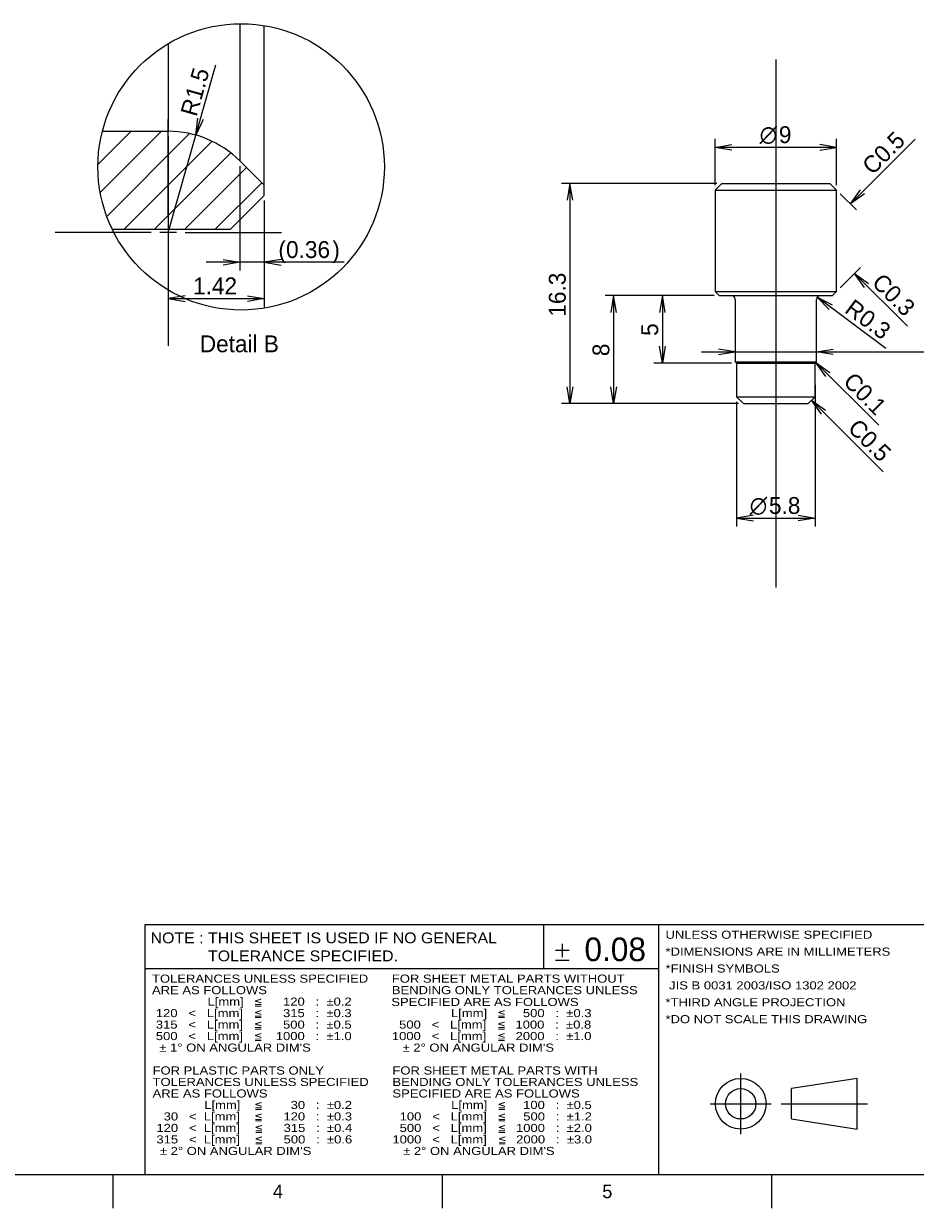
# Model space of a CAD drawing. Extents: x 0 to 415, y -31 to 324.
# Tile 2 of 4: x 153 to 285, y 5 to 180. Entities that reach past the tile are written whole.
import ezdxf
from ezdxf.enums import TextEntityAlignment as Align
from ezdxf.lldxf.tags import DXFTag

# ---------------------------------------------------------------- set-up
doc = ezdxf.new("R2010")
doc.units = 0
for name, color, linetype in [('DEFAULT', 7, 'CONTINUOUS'), ('DV4_デフォルト', 7, 'CONTINUOUS'), ('LAYER0$C$L0', 7, 'CONTINUOUS'), ('LAYER1$C$L1', 7, 'CONTINUOUS'), ('MKE-275640A', 7, 'CONTINUOUS')]:
    doc.layers.add(name, color=color, linetype=linetype)
doc.styles.add('SEACAD_ARIAL_TTF', font='txt')
doc.styles.add('SEACAD_SOLID_EDGE_ANSI1_SY', font='semeca1.ttf')
tags = doc.linetypes.add('CENTER2', pattern=[28.575, 19.05, -3.175, 3.175, -3.175]).pattern_tags.tags
tags[10:11] = [DXFTag(74, 4), DXFTag(75, 0), DXFTag(340, '0'), DXFTag(46, 0.0), DXFTag(50, 0.0), DXFTag(44, 0.0), DXFTag(45, 0.0)]
tags[8:9] = [DXFTag(74, 4), DXFTag(75, 0), DXFTag(340, '0'), DXFTag(46, 0.0), DXFTag(50, 0.0), DXFTag(44, 0.0), DXFTag(45, 0.0)]
tags[6:7] = [DXFTag(74, 4), DXFTag(75, 0), DXFTag(340, '0'), DXFTag(46, 0.0), DXFTag(50, 0.0), DXFTag(44, 0.0), DXFTag(45, 0.0)]
tags[4:5] = [DXFTag(74, 4), DXFTag(75, 0), DXFTag(340, '0'), DXFTag(46, 0.0), DXFTag(50, 0.0), DXFTag(44, 0.0), DXFTag(45, 0.0)]
tags = doc.linetypes.add('PHANTOM2', pattern=[31.75, 15.875, -3.175, 3.175, -3.175, 3.175, -3.175]).pattern_tags.tags
tags[14:15] = [DXFTag(74, 4), DXFTag(75, 0), DXFTag(340, '0'), DXFTag(46, 0.0), DXFTag(50, 0.0), DXFTag(44, 0.0), DXFTag(45, 0.0)]
tags[12:13] = [DXFTag(74, 4), DXFTag(75, 0), DXFTag(340, '0'), DXFTag(46, 0.0), DXFTag(50, 0.0), DXFTag(44, 0.0), DXFTag(45, 0.0)]
tags[10:11] = [DXFTag(74, 4), DXFTag(75, 0), DXFTag(340, '0'), DXFTag(46, 0.0), DXFTag(50, 0.0), DXFTag(44, 0.0), DXFTag(45, 0.0)]
tags[8:9] = [DXFTag(74, 4), DXFTag(75, 0), DXFTag(340, '0'), DXFTag(46, 0.0), DXFTag(50, 0.0), DXFTag(44, 0.0), DXFTag(45, 0.0)]
tags[6:7] = [DXFTag(74, 4), DXFTag(75, 0), DXFTag(340, '0'), DXFTag(46, 0.0), DXFTag(50, 0.0), DXFTag(44, 0.0), DXFTag(45, 0.0)]
tags[4:5] = [DXFTag(74, 4), DXFTag(75, 0), DXFTag(340, '0'), DXFTag(46, 0.0), DXFTag(50, 0.0), DXFTag(44, 0.0), DXFTag(45, 0.0)]
doc.dimstyles.new('JIS', dxfattribs={"dimtxt": 2.5, "dimasz": 2.5, "dimexe": 1.25, "dimexo": 0.75, "dimgap": 1.25, "dimtad": 1, "dimlfac": 0.5, "dimtxsty": 'SEACAD_ARIAL_TTF', "dimsah": 1, "dimcen": 1.25, "dimazin": 3, "dimtfac": 1, "dimtmove": 0, "dimatfit": 3, "dimtolj": 1})

# ---------------------------------------------------------------- blocks, each defined once
blk = doc.blocks.new('SEANNOT_GROUP1')
at = {"layer": 'DEFAULT', "color": 7, "linetype": 'CENTER2'}
blk.add_line((264.33, 175.08), (264.33, 96.9), dxfattribs=at)
blk = doc.blocks.new('SEANNOT_GROUP3')
at = {"layer": 'DEFAULT', "color": 7, "linetype": 'CENTER2'}
for p, q in [((174.4, 151.94), (174.4, 166.19)), ((171.9, 149.44), (157.65, 149.44)), ((175.65, 149.44), (173.15, 149.44)), ((174.4, 150.69), (174.4, 148.19)), ((176.9, 149.44), (191.15, 149.44)), ((174.4, 146.94), (174.4, 132.69))]:
    blk.add_line(p, q, dxfattribs=at)
blk = doc.blocks.new('SE')
at = {"layer": 'MKE-275640A', "color": 7, "linetype": 'CONTINUOUS'}
for p, q in [((256.33, 156.73), (255.33, 155.73)), ((256.33, 156.73), (272.33, 156.73)), ((273.33, 155.73), (272.33, 156.73)), ((255.33, 155.73), (273.33, 155.73)), ((255.33, 155.73), (255.33, 140.73)), ((273.33, 140.73), (273.33, 155.73)), ((255.33, 140.73), (273.33, 140.73)), ((255.33, 140.73), (255.93, 140.13)), ((272.73, 140.13), (273.33, 140.73)), ((255.93, 140.13), (272.73, 140.13)), ((258.33, 139.53), (258.33, 130.33)), ((270.33, 130.33), (270.33, 139.53)), ((258.33, 130.33), (270.33, 130.33)), ((258.33, 130.33), (258.53, 130.13)), ((258.53, 130.13), (270.13, 130.13)), ((258.53, 130.13), (258.53, 125.13)), ((270.13, 130.13), (270.33, 130.33)), ((270.13, 125.13), (270.13, 130.13)), ((258.53, 125.13), (270.13, 125.13)), ((258.53, 125.13), (259.53, 124.13)), ((269.13, 124.13), (270.13, 125.13)), ((259.53, 124.13), (269.13, 124.13))]:
    blk.add_line(p, q, dxfattribs=at)
for centre, start, end in [((257.73, 139.53), 0, 90), ((270.93, 139.53), 90, 180)]:
    blk.add_arc(centre, 0.6, start, end, dxfattribs=at)
blk = doc.blocks.new('DMBLK99')
at = {"layer": 'DEFAULT', "color": 7, "linetype": 'CONTINUOUS'}
for p, q in [((255.33, 156.48), (255.33, 163.31)), ((273.33, 156.48), (273.33, 163.31)), ((273.33, 162.06), (255.33, 162.06))]:
    blk.add_line(p, q, dxfattribs=at)
for points in [[(257.83, 161.65), (255.33, 162.06), (257.83, 162.48)], [(270.83, 161.65), (273.33, 162.06), (270.83, 162.48)]]:
    blk.add_lwpolyline(points, dxfattribs=at)
for s, style, p in [('O', 'SEACAD_SOLID_EDGE_ANSI1_SY', (261.93, 165.19)), ('9', 'SEACAD_ARIAL_TTF', (264.78, 165.19))]:
    blk.add_text(s, height=2.5, dxfattribs=dict(at, style=style)).set_placement(p, align=Align.TOP_LEFT)
blk = doc.blocks.new('SE10')
at = {"layer": 'MKE-275640A', "linetype": 'CONTINUOUS'}
h = blk.add_hatch(dxfattribs=at)
h.set_pattern_fill('LINE', angle=45, style=0)
edge = h.paths.add_edge_path()
edge.add_arc((185.19, 159.17), 21.2, 165.5991, 205.8093)
edge.add_line((166.11, 149.94), (183.61, 149.94))
edge.add_line((183.61, 149.94), (188.61, 154.94))
edge.add_line((188.61, 154.94), (188.61, 156.44))
edge.add_line((188.61, 156.44), (185.01, 160.04))
edge.add_arc((174.4, 149.44), 15, 44.9643, 90)
edge.add_line((174.4, 164.44), (164.66, 164.44))
at = {"layer": 'DV4_デフォルト', "color": 7, "linetype": 'PHANTOM2'}
for p, q in [((185.01, 180.37), (185.01, 160.04)), ((174.4, 177.41), (174.4, 164.44))]:
    blk.add_line(p, q, dxfattribs=at)
at = {"layer": 'MKE-275640A', "color": 7, "linetype": 'CONTINUOUS'}
for p, q in [((188.61, 156.44), (188.61, 180.09)), ((164.66, 164.44), (174.4, 164.44)), ((185.01, 160.04), (188.61, 156.44)), ((188.61, 154.94), (188.61, 156.44)), ((183.61, 149.94), (188.61, 154.94)), ((166.11, 149.94), (183.61, 149.94))]:
    blk.add_line(p, q, dxfattribs=at)
blk.add_arc((174.4, 149.44), 15, 44.9643, 90, dxfattribs=at)
blk = doc.blocks.new('DMBLK100')
at = {"layer": 'DEFAULT', "color": 7, "linetype": 'CONTINUOUS'}
for p, q in [((255.58, 156.73), (232.61, 156.73)), ((233.86, 156.73), (233.86, 124.13)), ((258.78, 124.13), (232.61, 124.13))]:
    blk.add_line(p, q, dxfattribs=at)
for points in [[(234.28, 154.23), (233.86, 156.73), (233.44, 154.23)], [(234.28, 126.63), (233.86, 124.13), (233.44, 126.63)]]:
    blk.add_lwpolyline(points, dxfattribs=at)
at = {"layer": 'DEFAULT', "color": 7, "linetype": 'CONTINUOUS', "style": 'SEACAD_ARIAL_TTF'}
blk.add_text('16.3', height=2.5, rotation=90, dxfattribs=at).set_placement((230.73, 137), align=Align.TOP_LEFT)
blk = doc.blocks.new('DMBLK101')
at = {"layer": 'DEFAULT', "color": 7, "linetype": 'CONTINUOUS'}
for p, q in [((255.18, 140.13), (239.07, 140.13)), ((240.32, 140.13), (240.32, 124.13)), ((258.78, 124.13), (239.07, 124.13))]:
    blk.add_line(p, q, dxfattribs=at)
for points in [[(240.73, 137.63), (240.32, 140.13), (239.9, 137.63)], [(240.73, 126.63), (240.32, 124.13), (239.9, 126.63)]]:
    blk.add_lwpolyline(points, dxfattribs=at)
at = {"layer": 'DEFAULT', "color": 7, "linetype": 'CONTINUOUS', "style": 'SEACAD_ARIAL_TTF'}
blk.add_text('8', height=2.5, rotation=90, dxfattribs=at).set_placement((237.19, 131.15), align=Align.TOP_LEFT)
blk = doc.blocks.new('GDIMGGROUP')
at = {"layer": 'DEFAULT', "color": 7, "linetype": 'CONTINUOUS'}
for p, q in [((275.36, 153.7), (284.94, 163.27)), ((273.87, 155.19), (276.25, 152.81))]:
    blk.add_line(p, q, dxfattribs=at)
blk.add_lwpolyline([(277.43, 155.17), (275.36, 153.7), (276.84, 155.76)], dxfattribs=at)
at = {"layer": 'DEFAULT', "color": 7, "linetype": 'CONTINUOUS', "style": 'SEACAD_ARIAL_TTF'}
blk.add_text('C0.5', height=2.5, rotation=45, dxfattribs=at).set_placement((276.88, 159.63), align=Align.TOP_LEFT)
blk = doc.blocks.new('GDIMGGROUP1')
at = {"layer": 'DEFAULT', "color": 7, "linetype": 'CONTINUOUS'}
for p, q in [((273.87, 141.26), (276.87, 144.26)), ((275.99, 143.38), (283.8, 135.57))]:
    blk.add_line(p, q, dxfattribs=at)
blk.add_lwpolyline([(277.46, 141.32), (275.99, 143.38), (278.05, 141.91)], dxfattribs=at)
at = {"layer": 'DEFAULT', "color": 7, "linetype": 'CONTINUOUS', "style": 'SEACAD_ARIAL_TTF'}
blk.add_text('C0.3', height=2.5, rotation=315, dxfattribs=at).set_placement((280.16, 143.63), align=Align.TOP_LEFT)
blk = doc.blocks.new('DMBLK102')
at = {"layer": 'DEFAULT', "color": 7, "linetype": 'CONTINUOUS'}
blk.add_line((280.61, 132.29), (270.45, 139.88), dxfattribs=at)
blk.add_lwpolyline([(272.71, 138.72), (270.45, 139.88), (272.21, 138.05)], dxfattribs=at)
at = {"layer": 'DEFAULT', "color": 7, "linetype": 'CONTINUOUS', "style": 'SEACAD_ARIAL_TTF'}
for s, p in [('R', (275.86, 139.74)), ('0.3', (277.86, 138.25))]:
    blk.add_text(s, height=2.5, rotation=323.197, dxfattribs=at).set_placement(p, align=Align.TOP_LEFT)
blk = doc.blocks.new('DMBLK103')
at = {"layer": 'DEFAULT', "color": 7, "linetype": 'CONTINUOUS'}
blk.add_line((253.33, 131.79), (305.17, 131.79), dxfattribs=at)
for points in [[(255.83, 131.37), (258.33, 131.79), (255.83, 132.2)], [(272.83, 131.37), (270.33, 131.79), (272.83, 132.2)]]:
    blk.add_lwpolyline(points, dxfattribs=at)
for centre, start, end in [((299.95, 134.04), 153.4349, 206.5651), ((300.17, 134.04), 333.4349, 26.5651)]:
    blk.add_arc(centre, 3.63, start, end, dxfattribs=at)
for s, height, style, p in [('h6', 2.5, 'SEACAD_ARIAL_TTF', (292.54, 134.91)), ('0', 1.25, 'SEACAD_ARIAL_TTF', (298.15, 135.66)), ('O', 2.5, 'SEACAD_SOLID_EDGE_ANSI1_SY', (287.73, 134.91)), ('6', 2.5, 'SEACAD_ARIAL_TTF', (290.58, 134.91)), ('-0.008', 1.25, 'SEACAD_ARIAL_TTF', (297.58, 133.66))]:
    blk.add_text(s, height=height, dxfattribs=dict(at, style=style)).set_placement(p, align=Align.TOP_LEFT)
blk = doc.blocks.new('DMBLK107')
at = {"layer": 'DEFAULT', "color": 7, "linetype": 'CONTINUOUS'}
blk.add_line((174.4, 149.44), (181.44, 174.28), dxfattribs=at)
blk.add_lwpolyline([(179.57, 166.16), (178.49, 163.87), (178.77, 166.39)], dxfattribs=at)
at = {"layer": 'DEFAULT', "color": 7, "linetype": 'CONTINUOUS', "style": 'SEACAD_ARIAL_TTF'}
for s, p in [('1.5', (176.86, 169.58)), ('R', (176.18, 167.18))]:
    blk.add_text(s, height=2.5, rotation=74.1743, dxfattribs=at).set_placement(p, align=Align.TOP_LEFT)
blk = doc.blocks.new('DMBLK108')
at = {"layer": 'DEFAULT', "color": 7, "linetype": 'CONTINUOUS'}
for p, q in [((185.01, 159.29), (185.01, 143.81)), ((188.61, 154.19), (188.61, 143.81)), ((200.46, 145.06), (180.01, 145.06))]:
    blk.add_line(p, q, dxfattribs=at)
for points in [[(182.51, 145.47), (185.01, 145.06), (182.51, 144.64)], [(191.11, 145.47), (188.61, 145.06), (191.11, 144.64)]]:
    blk.add_lwpolyline(points, dxfattribs=at)
at = {"layer": 'DEFAULT', "color": 7, "linetype": 'CONTINUOUS', "style": 'SEACAD_ARIAL_TTF'}
for s, p in [('(', (190.7, 148.18)), ('0.36', (191.84, 148.18)), (')', (198.69, 148.18))]:
    blk.add_text(s, height=2.5, dxfattribs=at).set_placement(p, align=Align.TOP_LEFT)
blk = doc.blocks.new('DMBLK110')
at = {"layer": 'DEFAULT', "color": 7, "linetype": 'CONTINUOUS'}
for p, q in [((174.4, 163.69), (174.4, 138.42)), ((188.61, 154.19), (188.61, 138.42)), ((174.4, 139.67), (188.61, 139.67))]:
    blk.add_line(p, q, dxfattribs=at)
for points in [[(176.9, 140.09), (174.4, 139.67), (176.9, 139.25)], [(186.11, 140.09), (188.61, 139.67), (186.11, 139.25)]]:
    blk.add_lwpolyline(points, dxfattribs=at)
at = {"layer": 'DEFAULT', "color": 7, "linetype": 'CONTINUOUS', "style": 'SEACAD_ARIAL_TTF'}
blk.add_text('1.42', height=2.5, dxfattribs=at).set_placement((178.08, 142.8), align=Align.TOP_LEFT)
blk = doc.blocks.new('GDIMGGROUP2')
at = {"layer": 'DEFAULT', "color": 7, "linetype": 'CONTINUOUS'}
blk.add_line((269.63, 124.63), (280.23, 114.03), dxfattribs=at)
blk.add_lwpolyline([(271.11, 122.56), (269.63, 124.63), (271.7, 123.15)], dxfattribs=at)
at = {"layer": 'DEFAULT', "color": 7, "linetype": 'CONTINUOUS', "style": 'SEACAD_ARIAL_TTF'}
blk.add_text('C0.5', height=2.5, rotation=315, dxfattribs=at).set_placement((276.6, 122.08), align=Align.TOP_LEFT)
blk = doc.blocks.new('GDIMGGROUP3')
at = {"layer": 'DEFAULT', "color": 7, "linetype": 'CONTINUOUS'}
blk.add_line((270.23, 130.23), (279.55, 120.91), dxfattribs=at)
blk.add_lwpolyline([(271.71, 128.16), (270.23, 130.23), (272.3, 128.75)], dxfattribs=at)
at = {"layer": 'DEFAULT', "color": 7, "linetype": 'CONTINUOUS', "style": 'SEACAD_ARIAL_TTF'}
blk.add_text('C0.1', height=2.5, rotation=315, dxfattribs=at).set_placement((275.91, 128.97), align=Align.TOP_LEFT)
blk = doc.blocks.new('DMBLK113')
at = {"layer": 'DEFAULT', "color": 7, "linetype": 'CONTINUOUS'}
for p, q in [((270.13, 126.88), (270.13, 105.92)), ((258.53, 124.38), (258.53, 105.92)), ((258.53, 107.17), (270.13, 107.17))]:
    blk.add_line(p, q, dxfattribs=at)
for points in [[(261.03, 107.59), (258.53, 107.17), (261.03, 106.75)], [(267.63, 107.59), (270.13, 107.17), (267.63, 106.75)]]:
    blk.add_lwpolyline(points, dxfattribs=at)
for s, style, p in [('O', 'SEACAD_SOLID_EDGE_ANSI1_SY', (260.46, 110.29)), ('5.8', 'SEACAD_ARIAL_TTF', (263.31, 110.29))]:
    blk.add_text(s, height=2.5, dxfattribs=dict(at, style=style)).set_placement(p, align=Align.TOP_LEFT)
blk = doc.blocks.new('DMBLK114')
at = {"layer": 'DEFAULT', "color": 7, "linetype": 'CONTINUOUS'}
for p, q in [((255.18, 140.13), (246.28, 140.13)), ((247.53, 140.13), (247.53, 130.13)), ((257.78, 130.13), (246.28, 130.13))]:
    blk.add_line(p, q, dxfattribs=at)
for points in [[(247.95, 137.63), (247.53, 140.13), (247.12, 137.63)], [(247.95, 132.63), (247.53, 130.13), (247.12, 132.63)]]:
    blk.add_lwpolyline(points, dxfattribs=at)
at = {"layer": 'DEFAULT', "color": 7, "linetype": 'CONTINUOUS', "style": 'SEACAD_ARIAL_TTF'}
blk.add_text('5', height=2.5, rotation=90, dxfattribs=at).set_placement((244.41, 134.15), align=Align.TOP_LEFT)

msp = doc.modelspace()

# ---------------------------------------------------------------- linework, layer by layer
at = {"layer": 'DEFAULT', "color": 7, "linetype": 'CONTINUOUS'}
for p, q in [((232.73, 42.171), (232.73, 44.171)), ((233.73, 43.171), (231.73, 43.171)), ((233.73, 41.671), (231.73, 41.671))]:
    msp.add_line(p, q, dxfattribs=at)
at = {"layer": 'DEFAULT', "color": 7, "linetype": 'CENTER2'}
msp.add_circle((185.191, 159.17), 21.196, dxfattribs=at)
at = {"layer": 'LAYER0$C$L0', "color": 7, "linetype": 'CENTER2'}
for p, q in [((259.125, 15.973), (259.125, 24.973)), ((254.625, 20.473), (263.625, 20.473)), ((265.125, 20.473), (277.875, 20.473))]:
    msp.add_line(p, q, dxfattribs=at)
at = {"layer": 'LAYER0$C$L0', "color": 7, "linetype": 'CONTINUOUS'}
for p, q in [((276.375, 24.223), (266.625, 22.723)), ((276.375, 16.723), (276.375, 24.223)), ((266.625, 18.223), (266.625, 22.723)), ((266.625, 18.223), (276.375, 16.723)), ((20, 10), (410, 10)), ((166.25, 5), (166.25, 10)), ((215, 5), (215, 10)), ((263.75, 5), (263.75, 10))]:
    msp.add_line(p, q, dxfattribs=at)
for radius in [3.75, 2.25]:
    msp.add_circle((259.125, 20.473), radius, dxfattribs=at)
at = {"layer": 'LAYER1$C$L1', "color": 7, "linetype": 'CONTINUOUS'}
for p, q in [((171, 47), (410, 47)), ((171, 10), (171, 47)), ((230, 40.5), (230, 47)), ((247, 10), (247, 47)), ((171, 40.5), (247, 40.5))]:
    msp.add_line(p, q, dxfattribs=at)

# ---------------------------------------------------------------- block references
at = {"layer": 'DEFAULT'}
for name in ['SE10', 'SEANNOT_GROUP1', 'SEANNOT_GROUP3', 'GDIMGGROUP', 'SE', 'GDIMGGROUP1', 'GDIMGGROUP3', 'GDIMGGROUP2']:
    msp.add_blockref(name, (0, 0), dxfattribs=at)

# ---------------------------------------------------------------- texts
at = {"layer": 'DEFAULT', "color": 7, "linetype": 'CONTINUOUS', "style": 'SEACAD_ARIAL_TTF'}
for s, height, p in [('Detail B', 2.5, (179.076, 134.224)), ('0.08', 3.5, (236, 45.087))]:
    msp.add_text(s, height=height, dxfattribs=at).set_placement(p, align=Align.TOP_LEFT)
at = {"layer": 'LAYER1$C$L1', "color": 7, "linetype": 'CONTINUOUS', "style": 'SEACAD_ARIAL_TTF'}
for s, height, width, p in [('NOTE : THIS SHEET IS USED IF NO GENERAL', 1.6, 1.1, (171.79, 45.835)), ('UNLESS OTHERWISE SPECIFIED', 1.2, 1.2, (248, 46.1)), ('             TOLERANCE SPECIFIED.', 1.6, 1.1, (171.79, 43.168)), ('*DIMENSIONS ARE IN MILLIMETERS', 1.2, 1.2, (248, 43.6)), ('*FINISH SYMBOLS', 1.2, 1.2, (248, 41.1)), ('TOLERANCES UNLESS SPECIFIED', 1.2, 1.2, (172, 39.6)), ('FOR SHEET METAL PARTS WITHOUT', 1.2, 1.2, (207.5, 39.6)), (' JIS B 0031 2003/ISO 1302 2002', 1.2, 1.2, (248, 38.6)), ('ARE AS FOLLOWS', 1.2, 1.2, (172, 37.9)), ('BENDING ONLY TOLERANCES UNLESS', 1.2, 1.2, (207.5, 37.9)), ('                L[mm]  ', 1.2, 1.2, (171.66, 36.2)), ('     120   :  ±0.2', 1.2, 1.2, (188.721, 36.2)), ('SPECIFIED ARE AS FOLLOWS', 1.2, 1.2, (207.423, 36.143)), ('*THIRD ANGLE PROJECTION', 1.2, 1.2, (248, 36.1)), ('  120   <   L[mm]  ', 1.2, 1.2, (171.5, 34.5)), ('     315   :  ±0.3', 1.2, 1.2, (188.717, 34.5)), ('                L[mm]  ', 1.2, 1.2, (207.691, 34.5)), ('    500   :  ±0.3', 1.2, 1.2, (224.752, 34.5)), ('*DO NOT SCALE THIS DRAWING', 1.2, 1.2, (248, 33.6)), ('  315   <   L[mm]  ', 1.2, 1.2, (171.5, 32.8)), ('     500   :  ±0.5', 1.2, 1.2, (188.717, 32.8)), ('  500   <   L[mm]  ', 1.2, 1.2, (207.5, 32.8)), ('  1000   :  ±0.8', 1.2, 1.2, (224.717, 32.8)), ('  500   <   L[mm]  ', 1.2, 1.2, (171.5, 31.1)), ('   1000   :  ±1.0', 1.2, 1.2, (188.717, 31.1)), ('1000   <   L[mm]  ', 1.2, 1.2, (207.5, 31.1)), ('  2000   :  ±1.0', 1.2, 1.2, (224.743, 31.1)), ("   ± 1° ON ANGULAR DIM'S", 1.2, 1.2, (171.481, 29.388)), ("   ± 2° ON ANGULAR DIM'S", 1.2, 1.2, (207.481, 29.388)), ('FOR PLASTIC PARTS ONLY', 1.2, 1.2, (172.083, 26.001)), ('FOR SHEET METAL PARTS WITH', 1.2, 1.2, (207.583, 26.001)), ('TOLERANCES UNLESS SPECIFIED', 1.2, 1.2, (172.083, 24.301)), ('BENDING ONLY TOLERANCES UNLESS', 1.2, 1.2, (207.583, 24.301)), ('ARE AS FOLLOWS', 1.2, 1.2, (172.083, 22.601)), ('SPECIFIED ARE AS FOLLOWS', 1.2, 1.2, (207.583, 22.601)), ('    30   <  L[mm]   ', 1.2, 1.2, (171.583, 19.201)), ('               L[mm]   ', 1.2, 1.2, (171.711, 20.901)), ('     120   :  ±0.3', 1.2, 1.2, (188.775, 19.201)), ('       30   :  ±0.2', 1.2, 1.2, (188.772, 20.901)), ('  100   <   L[mm]  ', 1.2, 1.2, (207.583, 19.201)), ('                L[mm]  ', 1.2, 1.2, (207.724, 20.901)), ('    500   :  ±1.2', 1.2, 1.2, (224.801, 19.201)), ('    100   :  ±0.5', 1.2, 1.2, (224.785, 20.901)), ('  120   <  L[mm]   ', 1.2, 1.2, (171.583, 17.501)), ('     315   :  ±0.4', 1.2, 1.2, (188.801, 17.501)), ('  500   <   L[mm]  ', 1.2, 1.2, (207.583, 17.501)), ('  1000   :  ±2.0', 1.2, 1.2, (224.801, 17.501)), ('  315   <  L[mm]   ', 1.2, 1.2, (171.583, 15.801)), ('     500   :  ±0.6', 1.2, 1.2, (188.801, 15.801)), ('1000   <   L[mm]  ', 1.2, 1.2, (207.583, 15.801)), ('  2000   :  ±3.0', 1.2, 1.2, (224.827, 15.801)), ("   ± 2° ON ANGULAR DIM'S", 1.2, 1.2, (171.565, 14.089)), ("   ± 2° ON ANGULAR DIM'S", 1.2, 1.2, (207.565, 14.089))]:
    msp.add_text(s, height=height, dxfattribs=dict(at, width=width)).set_placement(p, align=Align.TOP_LEFT)
for s, height, p in [('≦', 1.2, (187.077, 36.2)), ('≦', 1.2, (187.074, 34.5)), ('≦', 1.2, (223.108, 34.5)), ('≦', 1.2, (187.074, 32.8)), ('≦', 1.2, (223.074, 32.8)), ('≦', 1.2, (187.074, 31.1)), ('≦', 1.2, (223.1, 31.1)), ('≦', 1.2, (187.128, 20.901)), ('≦', 1.2, (223.142, 20.901)), ('≦', 1.2, (187.131, 19.201)), ('≦', 1.2, (223.157, 19.201)), ('≦', 1.2, (187.157, 17.501)), ('≦', 1.2, (223.157, 17.501)), ('≦', 1.2, (187.157, 15.801)), ('≦', 1.2, (223.183, 15.801)), ('4', 2, (189.892, 8.5)), ('5', 2, (238.642, 8.5))]:
    msp.add_text(s, height=height, dxfattribs=at).set_placement(p, align=Align.TOP_LEFT)

# ---------------------------------------------------------------- dimensions: what is measured, and where the dimension line sits
at = {"layer": 'DEFAULT', "color": 7, "linetype": 'CONTINUOUS'}
for center, mpoint, override, picture, middle in [((174.4, 149.442), (178.49, 163.873), {"dimtad": 0, "dimtih": 1, "dimtoh": 1, "dimlfac": 0.1}, 'DMBLK107', (178.947, 165.485)), ((270.935, 139.525), (270.455, 139.884), {"dimtad": 0, "dimtih": 1, "dimtoh": 1}, 'DMBLK102', (273.286, 137.766))]:
    dim = msp.add_radius_dim(center=center, mpoint=mpoint, text='\\A1;<>', dimstyle='JIS', override=override, dxfattribs=at)
    dim.commit()
    dim.dimension.update_dxf_attribs({"geometry": picture, "text_midpoint": middle, "dimtype": 164})
for base, p1, p2, picture, middle in [((255.335, 162.063), (273.335, 155.725), (255.335, 155.725), 'DMBLK99', (264.335, 162.063)), ((270.135, 107.17), (258.535, 125.125), (270.135, 127.625), 'DMBLK113', (264.335, 107.17))]:
    dim = msp.add_linear_dim(base=base, p1=p1, p2=p2, text='\\A1;%%C <>', dimstyle='JIS', dxfattribs=at)
    dim.commit()
    dim.dimension.update_dxf_attribs({"geometry": picture, "text_midpoint": middle, "dimtype": 160})
for base, p1, p2, text, picture, middle in [((188.613, 139.671), (174.4, 164.442), (188.613, 154.942), '\\A1;<>', 'DMBLK110', (181.506, 139.671)), ((185.013, 145.058), (188.613, 154.942), (185.013, 160.042), '\\A1;(<>)', 'DMBLK108', (190.074, 145.058))]:
    dim = msp.add_linear_dim(base=base, p1=p1, p2=p2, text=text, dimstyle='JIS', override={"dimlfac": 0.1}, dxfattribs=at)
    dim.commit()
    dim.dimension.update_dxf_attribs({"geometry": picture, "text_midpoint": middle, "dimtype": 160})
for base, p1, p2, angle, text, picture, middle, dimtype in [((233.859, 124.125), (256.335, 156.725), (259.535, 124.125), 90, '\\A1;<>', 'DMBLK100', (233.859, 140.425), 160), ((240.315, 124.125), (255.935, 140.125), (259.535, 124.125), 90, '\\A1;<>', 'DMBLK101', (240.315, 132.125), 160), ((247.533, 130.125), (255.935, 140.125), (258.535, 130.125), 90, '\\A1;<>', 'DMBLK114', (247.533, 135.125), 160), ((258.335, 131.788), (258.335, 130.325), (270.335, 130.325), 0, '\\A1;%%C <> h6{\\H0.5x; {\\H2x;(} \\S0^ -0.008;{\\H2x;)}}', 'DMBLK103', (286.855, 131.788), 161)]:
    dim = msp.add_linear_dim(base=base, p1=p1, p2=p2, angle=angle, text=text, dimstyle='JIS', dxfattribs=at)
    dim.commit()
    dim.dimension.update_dxf_attribs({"geometry": picture, "text_midpoint": middle, "dimtype": dimtype})

doc.saveas('drawing.dxf')
